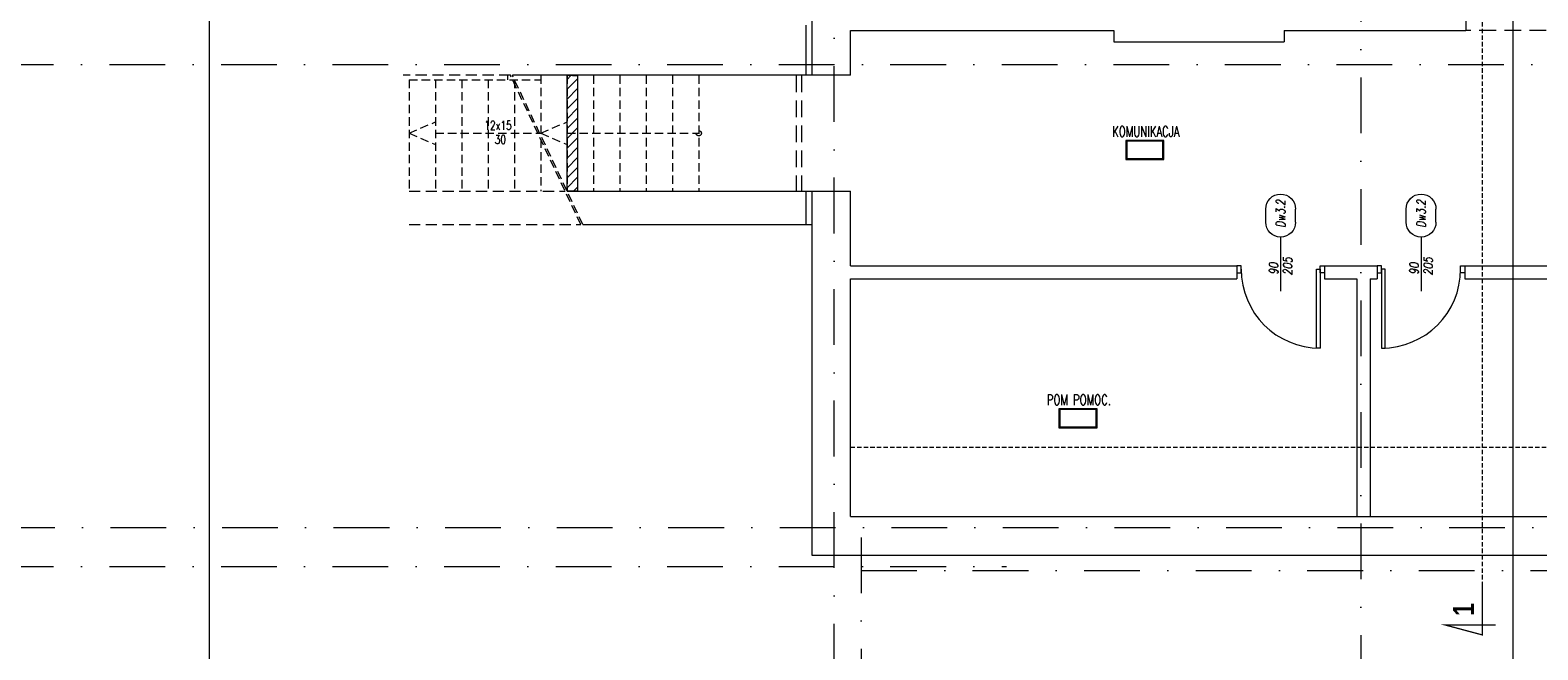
# Model space of a CAD drawing. Header units: millimetres. Extents: x -82287 to 177822, y -399756 to 0.
# Tile 130 of 228: x 51138 to 52856, y -198114 to -197407. Entities that reach past the tile are written whole.
import ezdxf
from ezdxf.enums import TextEntityAlignment as Align

# ---------------------------------------------------------------- set-up
doc = ezdxf.new("R2010")
doc.units = ezdxf.units.MM
doc.header["$MEASUREMENT"] = 0
for name, pattern in [('SUŁOSZOWA - PB 21 03$0$CARKOVANA', [7.5, 5, -2.5]), ('SUŁOSZOWA - PB 21 03$0$DASHDOT', [25.4, 12.7, -6.35, 0, -6.35]), ('SUŁOSZOWA - PB 21 03$0$HIDDEN', [9.525, 6.35, -3.175]), ('SUŁOSZOWA - PB 21 03$0$HIDDEN2', [4.7625, 3.175, -1.5875])]:
    doc.linetypes.add(name, pattern=pattern)
doc.layers.add('FL_XREF', color=252, linetype='Continuous')
for name, color, linetype, lineweight in [('SUŁOSZOWA - PB 21 03$0$!! 0_ Istn-sciany', 251, 'Continuous', 0), ('SUŁOSZOWA - PB 21 03$0$!! 0_ Istn-widok', 251, 'Continuous', 0), ('SUŁOSZOWA - PB 21 03$0$!! 0_ Opis', 251, 'Continuous', 0), ('SUŁOSZOWA - PB 21 03$0$!! 0_Istn-drzwi', 251, 'Continuous', 0), ('SUŁOSZOWA - PB 21 03$0$!! 0_Opis_pom', 251, 'Continuous', 0), ('SUŁOSZOWA - PB 21 03$0$!! 0_Osie', 251, 'SUŁOSZOWA - PB 21 03$0$DASHDOT', 0), ('SUŁOSZOWA - PB 21 03$0$!! 1_hatch projektowane ściany', 251, 'Continuous', 0), ('SUŁOSZOWA - PB 21 03$0$!! 1_OPIS POM NOWE', 251, 'Continuous', 0), ('SUŁOSZOWA - PB 21 03$0$!! 1_PROJ Sciany', 251, 'Continuous', 0), ('SUŁOSZOWA - PB 21 03$0$!! 1_Wyburzenia', 251, 'SUŁOSZOWA - PB 21 03$0$CARKOVANA', 0), ('SUŁOSZOWA - PB 21 03$0$!! 2_drzwi opis', 251, 'Continuous', 0), ('SUŁOSZOWA - PB 21 03$0$0-osie-liniA', 251, 'SUŁOSZOWA - PB 21 03$0$DASHDOT', 0)]:
    doc.layers.add(name, color=color, linetype=linetype, lineweight=lineweight)
doc.layers.add('SUŁOSZOWA - PB 21 03$0$!! 0_ramki', color=251, linetype='Continuous', lineweight=0, plot=False)
doc.styles.add('SUŁOSZOWA - PB 21 03$0$50', font='ROMANS.shx', dxfattribs={"width": 0.8, "oblique": 10, "height": 10})
doc.styles.add('SUŁOSZOWA - PB 21 03$0$ARCHETYP', font='romans.shx', dxfattribs={"height": 15})
doc.styles.add('SUŁOSZOWA - PB 21 03$0$ARIAL', font='tahoma.ttf')
doc.styles.add('SUŁOSZOWA - PB 21 03$0$SIMPLEX', font='simplex.shx', dxfattribs={"width": 0.77})
doc.styles.add('SUŁOSZOWA - PB 21 03$0$STYLE7', font='ARIALNB.TTF')
doc.styles.add('SUŁOSZOWA - PB 21 03$0$TXT', font='simplex.shx')

# ---------------------------------------------------------------- blocks, each defined once
blk = doc.blocks.new('SUŁOSZOWA - PB 21 03$0$BLOK OSI')
at = {"layer": 'SUŁOSZOWA - PB 21 03$0$0-osie-liniA', "ltscale": 5}
for points in [[(51992.2, -199661.2), (51992.2, -193642.4)], [(52592.2, -193637), (52592.2, -199860.8)], [(48624.3, -197562.1), (53810.6, -197562.1)], [(48625.5, -198090.1), (53810.6, -198090.1)], [(52022.7, -198101.3), (52022.7, -199860.8)], [(48624.3, -198134.6), (52188.5, -198134.6)], [(52022.7, -198139.1), (55017, -198139.1)]]:
    blk.add_lwpolyline(points, dxfattribs=at)
blk = doc.blocks.new('SUŁOSZOWA - PB 21 03$0$1_ok-opis')
blk.add_line((0, 111.6), (0, 50))
for points in [[(-17, 128.6), (-17, 143.6)], [(17, 128.6), (17, 143.6)]]:
    blk.add_lwpolyline(points)
for centre, start, end in [((0, 143.6), 0, 180), ((0, 128.6), 180, 0)]:
    blk.add_arc(centre, 17, start, end)
at = {"style": 'SUŁOSZOWA - PB 21 03$0$ARCHETYP'}
for tag, height, rotation, p in [('NR', 12, 90, (0, 136.9)), ('NR', 12, 270, (0, 136.9)), ('SZEROKOŚĆ', 10, 90, (-8, 78.3)), ('SZEROKOŚĆ', 10, 270, (8, 78.3)), ('WYSOKOŚĆ', 10, 270, (-8, 78.3)), ('WYSOKOŚĆ', 10, 90, (8, 78.3))]:
    blk.add_attdef(tag, text='', height=height, rotation=rotation, dxfattribs=at).set_placement(p, align=Align.MIDDLE)
blk = doc.blocks.new('SUŁOSZOWA - PB 21 03')
at = {"layer": 'SUŁOSZOWA - PB 21 03$0$!! 1_hatch projektowane ściany'}
h = blk.add_hatch(dxfattribs=at)
h.set_pattern_fill('ANSI31', color=256, scale=2.5)
h.set_pattern_definition([(45, (0, 0), (-5.61266008, 5.61266008), [])])
h.paths.add_polyline_path([(51687.71142, -197643.5883), (51687.71142, -197511.5883), (51699.70177, -197512.06959), (51699.70177, -197643.5883)])
at = {"layer": 'SUŁOSZOWA - PB 21 03$0$!! 0_ Istn-sciany'}
for points in [[(51966.71142, -197106.0883), (51966.71142, -197511.5883)], [(52711.71142, -197414.5883), (52711.71142, -197460.5883)], [(51960.21142, -197511.5883), (51960.21142, -197454.5883)], [(52010.71142, -197460.5883), (52310.71142, -197460.5883)], [(52010.71142, -197511.5883), (52010.71142, -197460.5883)], [(52310.71142, -197460.5883), (52310.71142, -197473.5883)], [(52504.71142, -197460.5883), (52711.71142, -197460.5883)], [(52504.71142, -197460.5883), (52504.71142, -197473.5883)], [(52310.71142, -197473.5883), (52504.71142, -197473.5883)], [(52010.71142, -197511.5883), (51625.34922, -197511.5883)], [(51687.71142, -197643.5883), (52010.71142, -197643.5883)], [(51960.21142, -197681.5883), (51960.21142, -197643.5883)], [(51966.71142, -197643.5883), (51966.71142, -198058.5883), (53217.71142, -198058.5883), (53217.71142, -197691.5883)], [(52010.71142, -197728.5883), (52010.71142, -197643.5883)], [(51705.66418, -197681.5883), (51966.71142, -197681.5883)], [(52010.71142, -197728.5883), (52450.71142, -197728.5883)], [(52450.71142, -197728.5883), (52450.71142, -197743.5883)], [(52550.71142, -197728.5883), (52610.71142, -197728.5883)], [(52550.71142, -197728.5883), (52550.71142, -197743.5883)], [(52610.71142, -197728.5883), (52610.71142, -197743.5883)], [(52710.71142, -197728.5883), (53179.71142, -197728.5883)], [(52710.71142, -197728.5883), (52710.71142, -197743.5883)], [(52010.71142, -197743.5883), (52450.71142, -197743.5883)], [(52010.71142, -198014.5883), (52010.71142, -197743.5883)], [(52550.71142, -197743.5883), (52587.71142, -197743.5883)], [(52587.71142, -197743.5883), (52587.71142, -198014.5883)], [(52602.71142, -197743.5883), (52610.71142, -197743.5883)], [(52602.71142, -197743.5883), (52602.71142, -198014.5883)], [(52710.71142, -197743.5883), (53179.71142, -197743.5883)], [(52010.71142, -198014.5883), (52587.71142, -198014.5883)], [(52602.71142, -198014.5883), (53179.71142, -198014.5883)]]:
    blk.add_lwpolyline(points, dxfattribs=at)
at = {"layer": 'SUŁOSZOWA - PB 21 03$0$!! 0_ Istn-sciany', "linetype": 'SUŁOSZOWA - PB 21 03$0$HIDDEN', "ltscale": 2}
for points in [[(51623.13725, -197511.5883), (51500.88727, -197511.5883)], [(51507.71142, -197643.5883), (51685.49946, -197643.5883)], [(51507.71142, -197681.5883), (51703.45221, -197681.5883)]]:
    blk.add_lwpolyline(points, dxfattribs=at)
at = {"layer": 'SUŁOSZOWA - PB 21 03$0$!! 0_ Istn-widok', "linetype": 'SUŁOSZOWA - PB 21 03$0$HIDDEN', "ltscale": 3}
for points in [[(52974.71142, -197460.5883), (52711.71142, -197460.5883)], [(51948.71142, -197511.5883), (51948.71142, -197643.5883)], [(51954.71142, -197511.5883), (51954.71142, -197643.5883)]]:
    blk.add_lwpolyline(points, dxfattribs=at)
at = {"layer": 'SUŁOSZOWA - PB 21 03$0$!! 0_ Istn-widok'}
for points in [[(51619.71142, -197512.23986), (51619.71142, -197516.5883)], [(52587.71142, -198014.5883), (52602.71142, -198014.5883)]]:
    blk.add_lwpolyline(points, dxfattribs=at)
at = {"layer": 'SUŁOSZOWA - PB 21 03$0$!! 0_ Opis', "color": 2, "const_width": 1.44}
blk.add_lwpolyline([(52730.37796, -198088.57453), (52730.37796, -198149.40013), (52688.31332, -198138.12894), (52745.58436, -198138.12894)], dxfattribs=at)
blk.add_lwpolyline([(52730.37796, -198088.57453), (52730.37796, -198149.40013), (52688.31332, -198138.12894), (52745.58436, -198138.12894)], dxfattribs=at)
at = {"layer": 'SUŁOSZOWA - PB 21 03$0$!! 0_Istn-drzwi'}
for points in [[(52500.71142, -197707.5883), (52500.71142, -197757.5883)], [(52660.71142, -197707.5883), (52660.71142, -197757.5883)]]:
    blk.add_lwpolyline(points, dxfattribs=at)
for points in [[(52455.71142, -197728.5883), (52450.71142, -197728.5883), (52450.71142, -197736.5883), (52455.71142, -197736.5883)], [(52541.71142, -197822.5883), (52541.71142, -197732.5883), (52545.71142, -197732.5883), (52545.71142, -197822.5883)], [(52545.71142, -197728.5883), (52550.71142, -197728.5883), (52550.71142, -197736.5883), (52545.71142, -197736.5883)], [(52615.71142, -197728.5883), (52610.71142, -197728.5883), (52610.71142, -197736.5883), (52615.71142, -197736.5883)], [(52619.71142, -197822.5883), (52619.71142, -197732.5883), (52615.71142, -197732.5883), (52615.71142, -197822.5883)], [(52705.71142, -197728.5883), (52710.71142, -197728.5883), (52710.71142, -197736.5883), (52705.71142, -197736.5883)]]:
    blk.add_lwpolyline(points, close=True, dxfattribs=at)
for centre, start, end in [((52545.71142, -197732.5883), 180.00000004, 270.00000004), ((52615.71142, -197732.5883), 269.99999996, 359.99999996)]:
    blk.add_arc(centre, 90, start, end, dxfattribs=at)
at = {"layer": 'SUŁOSZOWA - PB 21 03$0$!! 0_Opis_pom', "ltscale": 0.7}
for points in [[(52324.20562, -197607.48561), (52367.72562, -197607.48561), (52367.72562, -197585.72561), (52324.20562, -197585.72561)], [(52325.29362, -197606.39761), (52366.63762, -197606.39761), (52366.63762, -197586.81361), (52325.29362, -197586.81361)], [(52247.96696, -197913.3162), (52291.48696, -197913.3162), (52291.48696, -197891.5562), (52247.96696, -197891.5562)], [(52249.05496, -197912.2282), (52290.39896, -197912.2282), (52290.39896, -197892.6442), (52249.05496, -197892.6442)]]:
    blk.add_lwpolyline(points, close=True, dxfattribs=at)
at = {"layer": 'SUŁOSZOWA - PB 21 03$0$!! 0_ramki'}
for points in [[(51280.42916, -198945.67237), (51280.42916, -194745.67237), (54250.42916, -194745.67237), (54250.42916, -198945.67237)], [(48565.42916, -197114.84055), (52765.42916, -197114.84055), (52765.42916, -200084.84055), (48565.42916, -200084.84055)]]:
    blk.add_lwpolyline(points, close=True, dxfattribs=at)
at = {"layer": 'SUŁOSZOWA - PB 21 03$0$!! 1_PROJ Sciany'}
blk.add_lwpolyline([(51687.71142, -197643.5883), (51687.71142, -197511.5883), (51699.70177, -197512.06959), (51699.70177, -197643.5883)], close=True, dxfattribs=at)
at = {"layer": 'SUŁOSZOWA - PB 21 03$0$!! 1_Wyburzenia'}
for points in [[(52730.37796, -193768.56715), (52730.37796, -198088.57453)], [(52010.71142, -197935.52521), (53180.21142, -197935.52521)]]:
    blk.add_lwpolyline(points, dxfattribs=at)
at = {"layer": 'SUŁOSZOWA - PB 21 03$0$!! 1_Wyburzenia', "linetype": 'SUŁOSZOWA - PB 21 03$0$HIDDEN2', "ltscale": 3}
for points in [[(51703.45221, -197681.5883), (51623.13725, -197511.5883)], [(51705.66418, -197681.5883), (51625.34922, -197511.5883)], [(51657.71142, -197511.5883), (51657.71142, -197580.0883)], [(51687.71142, -197511.5883), (51687.71142, -197643.5883)], [(51717.71142, -197511.5883), (51717.71142, -197643.5883)], [(51747.71142, -197511.5883), (51747.71142, -197643.5883)], [(51777.71142, -197511.5883), (51777.71142, -197643.5883)], [(51807.71142, -197511.5883), (51807.71142, -197643.5883)], [(51837.71142, -197511.5883), (51837.71142, -197643.5883)], [(51507.71142, -197516.5883), (51507.71142, -197643.5883)], [(51507.71142, -197516.5883), (51657.71142, -197516.5883)], [(51537.71142, -197516.5883), (51537.71142, -197643.5883)], [(51567.71142, -197516.5883), (51567.71142, -197643.5883)], [(51597.71142, -197516.5883), (51597.71142, -197643.5883)], [(51627.71142, -197516.5883), (51627.71142, -197643.5883)], [(51507.71142, -197577.5883), (51537.71142, -197564.70439)], [(51657.71142, -197577.5883), (51687.71142, -197564.70439)], [(51507.71142, -197577.5883), (51537.71142, -197590.47222)], [(51537.71142, -197577.5883), (51657.71142, -197577.5883)], [(51657.71142, -197577.5883), (51687.71142, -197590.47222)], [(51687.71142, -197577.5883), (51837.71142, -197577.5883)], [(51657.71142, -197584.7703), (51657.71142, -197643.5883)]]:
    blk.add_lwpolyline(points, dxfattribs=at)
blk.add_circle((51837.71142, -197577.5883), 3, dxfattribs=at)
at = {"layer": 'SUŁOSZOWA - PB 21 03$0$!! 0_Osie'}
blk.add_blockref('SUŁOSZOWA - PB 21 03$0$BLOK OSI', (0, 63), dxfattribs=at)
at = {"layer": 'SUŁOSZOWA - PB 21 03$0$!! 2_drzwi opis'}
ref = blk.add_blockref('SUŁOSZOWA - PB 21 03$0$1_ok-opis', (52500.71142, -197807.5883), dxfattribs=dict(at, xscale=-1, rotation=359.9999963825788))
ref.add_attrib('WYSOKOŚĆ', '90 ', dxfattribs={"layer": '0', "height": 10, "rotation": 89.99999638, "style": 'SUŁOSZOWA - PB 21 03$0$50', "oblique": 10, "width": 0.8}).set_placement((52492.71143, -197729.29745), align=Align.MIDDLE)
ref.add_attrib('SZEROKOŚĆ', '205', dxfattribs={"layer": '0', "height": 10, "rotation": 89.99999638, "style": 'SUŁOSZOWA - PB 21 03$0$50', "oblique": 10, "width": 0.8}).set_placement((52508.71143, -197729.29745), align=Align.MIDDLE)
ref.add_attrib('NR', 'Dw3.2', dxfattribs={"layer": '0', "height": 10, "rotation": 89.99999638, "style": 'SUŁOSZOWA - PB 21 03$0$50', "oblique": 10, "width": 0.8}).set_placement((52500.71143, -197669.38116), align=Align.MIDDLE)
ref = blk.add_blockref('SUŁOSZOWA - PB 21 03$0$1_ok-opis', (52660.71142, -197807.5883), dxfattribs=dict(at, xscale=-1, rotation=359.9999963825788))
ref.add_attrib('WYSOKOŚĆ', '90 ', dxfattribs={"layer": '0', "height": 10, "rotation": 89.99999638, "style": 'SUŁOSZOWA - PB 21 03$0$50', "oblique": 10, "width": 0.8}).set_placement((52652.71143, -197729.29745), align=Align.MIDDLE)
ref.add_attrib('SZEROKOŚĆ', '205', dxfattribs={"layer": '0', "height": 10, "rotation": 89.99999638, "style": 'SUŁOSZOWA - PB 21 03$0$50', "oblique": 10, "width": 0.8}).set_placement((52668.71143, -197729.29745), align=Align.MIDDLE)
ref.add_attrib('NR', 'Dw3.2', dxfattribs={"layer": '0', "height": 10, "rotation": 89.99999638, "style": 'SUŁOSZOWA - PB 21 03$0$50', "oblique": 10, "width": 0.8}).set_placement((52660.71143, -197669.38116), align=Align.MIDDLE)
at = {"layer": 'SUŁOSZOWA - PB 21 03$0$!! 0_ Opis', "color": 9, "style": 'SUŁOSZOWA - PB 21 03$0$STYLE7', "text_generation_flag": 6, "width": 0.95}
blk.add_text('1', height=24, rotation=270.00000016, dxfattribs=at).set_placement((52720.99409, -198127.55527))
at = {"layer": 'SUŁOSZOWA - PB 21 03$0$!! 0_Opis_pom', "ltscale": 0.7, "style": 'SUŁOSZOWA - PB 21 03$0$TXT', "width": 0.7}
for s, p in [('KOMUNIKACJA', (52347.08075, -197581.6793)), ('POM POMOC.', (52270.84209, -197887.50989))]:
    blk.add_text(s, height=12, dxfattribs=at).set_placement(p, align=Align.CENTER)
at = {"layer": 'SUŁOSZOWA - PB 21 03$0$!! 0_Opis_pom', "ltscale": 0.7, "style": 'SUŁOSZOWA - PB 21 03$0$ARIAL'}
for tag, p in [('B0,19', (52679.2094, -194257.55204)), ('B2,14', (73874.0461, -194402.0887)), ('B1,21', (60405.50261, -194427.18207)), ('B2,12', (73342.49259, -194413.89249)), ('B2,11', (73069.01144, -194438.89383)), ('B2,16', (75195.07765, -194441.83446)), ('B0,15', (51514.15008, -194461.8073)), ('A1,1', (58808.06672, -194460.94161)), ('A1,16', (59129.54925, -194448.08429)), ('B1/17', (59524.53699, -194450.37428)), ('B1,19', (59914.81903, -194448.15658)), ('1,22', (60947.33929, -194456.1144)), ('1,23', (61575.22173, -194450.37428)), ('B0,18', (52071.43815, -194478.40179)), ('B1,18', (59715.51745, -194473.87108)), ('B2,17', (75506.7465, -194471.3759)), ('B2,19.1', (76701.67035, -194466.03695)), ('B3,7', (87459.81312, -194465.07097)), ('B3,3', (88235.73906, -194465.79732)), ('B3,8', (90006.66539, -194478.47972)), ('B1,20', (60198.53687, -194490.17374)), ('B2,10', (72728.63362, -194489.37283)), ('B2,15', (74566.38885, -194487.81114)), ('B3,6', (86826.65132, -194483.15512)), ('A0,6', (49094.40602, -194505.72387)), ('A1,6', (58565.96262, -194514.50753)), ('B1,1', (61908.24378, -194515.48656)), ('A2,5', (72452.45009, -194505.90583)), ('B2,13', (73649.91716, -194500.01242)), ('A0,4', (49692.81919, -194517.93289)), ('A0,3', (49906.53818, -194524.03766)), ('B0,20', (53125.45224, -194527.8835)), ('B0,22', (54187.56644, -194519.04308)), ('A0,5', (49399.71914, -194533.19455)), ('B0,21', (53847.26622, -194535.08002)), ('B1,3', (62229.35503, -194604.49851)), ('B2,18', (75922.43604, -194612.23635)), ('B2,19', (77152.69039, -194617.53776)), ('A3,4', (85509.27934, -194642.47136)), ('B0,24B', (54824.42896, -194684.26784)), ('B0,16', (51457.40872, -194704.43091)), ('B1,4', (63476.45184, -194691.11207)), ('B0,13', (50367.63944, -194706.5583)), ('B0,17', (51897.58569, -194706.77195)), ('A2,4', (71695.75649, -194707.44268)), ('A1,5', (58149.22649, -194724.80163)), ('A2.1', (72371.45884, -194731.56251)), ('B0,23', (54542.05776, -194742.93939)), ('A1,2', (58744.42262, -194746.622)), ('B1,2D', (60756.29674, -194750.92727)), ('B0,14', (50962.60809, -194789.06568)), ('A1,15', (59129.54925, -194780.73348)), ('A3.1', (86079.08704, -194786.62422)), ('B1,4', (63483.03852, -194791.04365)), ('A0,2', (49295.91259, -194810.95246)), ('B1,2B', (62374.83512, -194841.86715)), ('B2.7', (74548.27897, -194836.12781)), ('B3,2', (89035.72921, -194837.99287)), ('B0,7', (52851.95551, -194845.56115)), ('B1,2A', (61803.35407, -194869.27513)), ('B0,8', (51561.38742, -194890.27848)), ('A1,3', (58810.05243, -195008.83917)), ('A3.2', (86016.50296, -195004.88875)), ('A0,1', (49914.27925, -195025.82804)), ('A0,10', (49695.87246, -195042.9259)), ('B0,17', (51225.06492, -195049.74007)), ('A0,7', (49042.50308, -195082.6056)), ('B0,6', (52110.41055, -195069.39267)), ('B1,8', (61403.63433, -195071.25189)), ('A2.2', (72371.45884, -195070.78713)), ('B2.2', (74976.1855, -195068.47988)), ('B3,11', (88623.94853, -195099.23575)), ('B3,4', (87612.56208, -195132.78192)), ('B3,5', (86839.47632, -195174.05241)), ('B0,12', (50313.60595, -195207.52936)), ('B0,11', (50726.178, -195219.06638)), ('B1,6', (63686.26823, -195231.3997)), ('B3,10', (89778.42161, -195220.68871)), ('B0,24A', (54359.17011, -195245.97867)), ('A1,4', (58093.66276, -195250.96213)), ('B0,10', (51476.34179, -195259.44699)), ('B3,9', (90479.74099, -195260.18621)), ('A0,11', (49643.96951, -195271.84772)), ('B1,14', (59332.54805, -195280.73534)), ('A0,8', (49042.50308, -195293.21363)), ('B0,9', (51798.4912, -195291.17482)), ('B2,21', (75970.16114, -195290.81005)), ('B0,3', (52068.59538, -195319.60465)), ('B1,13', (60186.62513, -195314.46953)), ('B1,10', (60892.94126, -195319.45825)), ('B1,5', (63419.22943, -195317.21026)), ('A2.3', (71832.37045, -195318.78232)), ('B2,9', (73175.51251, -195317.21162)), ('B2,4', (74493.5947, -195318.7733)), ('B2,3', (74674.2815, -195319.28036)), ('A3,3', (85569.83931, -195318.78232)), ('B2,8', (73894.209, -195338.18956)), ('B3,1', (88723.65615, -195329.98594)), ('B1,9', (61058.12383, -195344.48743)), ('B2.1', (75304.74121, -195348.36327)), ('B2,20', (77211.021, -195343.82367)), ('B0,2', (52227.2348, -195357.98297)), ('B1,2C', (61827.40698, -195369.02625)), ('B1,7', (62134.52151, -195372.05069)), ('B0,1', (53061.17304, -195403.85659)), ('A0,9', (49001.50444, -195413.15723)), ('A0,12', (49689.76592, -195485.50737)), ('B0,4', (52224.78303, -195500.96352)), ('B2,5', (74686.48999, -195507.24036)), ('B1,11', (61050.00078, -195512.89565)), ('B1,12', (60864.00751, -195544.00738)), ('B0,5', (52066.14362, -195556.83806)), ('B2,6', (74499.29165, -195549.55175)), ('C2,2', (74812.78942, -195865.8959)), ('C1,3', (61091.58871, -195973.27844)), ('C0,2A', (52278.30875, -196050.48297)), ('C0,1', (52808.36775, -196132.34208)), ('C1,2', (61690.27405, -196439.72387)), ('C1,1', (62060.59754, -196465.28533)), ('C3,1', (88979.71614, -196545.67785)), ('C0,2B', (53028.88223, -196668.8019)), ('C1,4', (61008.68123, -196686.32122)), ('C2,1', (75334.65984, -196786.2197)), ('C2,3', (74834.65119, -196933.26657)), ('C1,5', (61062.7252, -196991.42453)), ('C1,10', (62127.38542, -196998.81344)), ('C1,9', (62147.33751, -197289.53424)), ('C1,6', (61131.41824, -197329.69535)), ('C0,3', (52181.98562, -197341.92176)), ('D1,1', (73931.12245, -197584.03121)), ('C0,4', (52345.96562, -197596.60561)), ('D0,18', (60296.49264, -197617.95269)), ('C2,4', (75243.70451, -197663.89)), ('D0,7', (59141.53804, -197722.84718)), ('D0,17', (60701.16801, -197741.44864)), ('C1,7', (61222.2575, -197737.18052)), ('D1,4', (73157.19908, -197744.29721)), ('D0,3', (59562.25866, -197751.14316)), ('D1,6', (72757.78643, -197751.22612)), ('D0,6', (58741.71849, -197802.61699)), ('D0,10', (58357.73602, -197820.93991)), ('D,09', (59195.67196, -197881.51243)), ('C0,5', (52269.72696, -197902.4362)), ('C0,6', (52872.93793, -197917.07354)), ('D0,2', (59943.06082, -197917.06725)), ('D1,3', (73475.28953, -197924.29875)), ('D0,16', (60721.3534, -197935.2949)), ('D0,8', (59058.9008, -197963.64925)), ('D0,5', (59448.52586, -197969.8061)), ('D1,5', (73291.61607, -197999.29956)), ('C2,5', (74555.08284, -197988.7886)), ('D0,4', (59655.02693, -198042.2589)), ('D0,15', (60692.12223, -198127.4643)), ('D0,1', (59931.33074, -198173.12806)), ('D1,2', (73578.07819, -198172.30068)), ('D0,11', (58161.27105, -198211.45823)), ('D0,12', (58250.99458, -198537.17631)), ('D0,13', (58250.99458, -198764.99605)), ('D1,7', (71854.87376, -198786.88467)), ('D0,14', (59130.08589, -198795.3373)), ('D1,8', (71715.35366, -199212.44512))]:
    blk.add_attdef(tag, text='', height=11.968, dxfattribs=at).set_placement(p, align=Align.MIDDLE_CENTER)
at = {"layer": 'SUŁOSZOWA - PB 21 03$0$!! 1_OPIS POM NOWE', "style": 'SUŁOSZOWA - PB 21 03$0$ARIAL'}
for tag, p in [('C1.7A', (61271.6179, -197538.30303)), ('C2.5B', (74970.66097, -197546.70728)), ('C2,5C', (74903.71123, -197659.13664)), ('C2.4', (75374.07862, -197726.11453)), ('D1,2B', (74322.25834, -197791.43247)), ('C1.7C', (61260.26049, -197811.38428)), ('C1.8B', (61588.27341, -197817.62151)), ('C1.8A', (61884.42005, -197818.94854)), ('C1.7B', (61322.12354, -197933.89849)), ('C2,5A', (74943.41937, -197993.49482)), ('E1.2', (62164.78326, -198139.98688)), ('E1.5E', (62692.10372, -198153.27854)), ('D1,2C', (73419.9359, -198156.57844)), ('D1,2A', (74280.17915, -198172.30068)), ('E2.9', (75361.45041, -198161.88904)), ('E2.7', (76022.45692, -198162.26272)), ('E3.1', (88990.58975, -198158.87886)), ('E1.5D', (62993.60773, -198185.416)), ('E1.1', (61330.46191, -198191.9806)), ('E1.5C', (63016.9343, -198246.3437)), ('E1.5B', (63264.15117, -198307.8661)), ('E3.2', (88781.41347, -198385.24275)), ('E1.6', (61022.6264, -198421.00827)), ('E2.2', (74782.75417, -198427.85813)), ('E2.8', (75757.29014, -198437.09188)), ('E2.6', (76531.8031, -198444.40756)), ('E1.5A', (63049.47589, -198456.39852)), ('E3.4', (89392.22607, -198450.03942)), ('E1.5G', (62892.39981, -198586.12622)), ('E1.5F', (62736.15118, -198589.14592)), ('E1,4', (61888.25021, -198652.6996)), ('E2.1', (75803.99631, -198697.05773)), ('E1.5L', (63297.7633, -198733.65678)), ('E1.3', (61058.5992, -198806.28147)), ('E1.5H', (62893.53005, -198830.01758)), ('E2,3', (74778.52304, -198843.9541)), ('E3.3', (89150.95684, -198867.32581)), ('E1.5K', (63266.15427, -198904.67789)), ('E1.5I', (62723.74907, -199005.87002)), ('E2.4', (75135.87669, -199083.20857)), ('E2.5', (76615.04061, -199164.91143)), ('E1.5J', (63204.25187, -199215.697))]:
    blk.add_attdef(tag, text='', height=11.968, dxfattribs=at).set_placement(p, align=Align.MIDDLE_CENTER)
at = {"layer": 'SUŁOSZOWA - PB 21 03$0$!! 1_Wyburzenia', "linetype": 'SUŁOSZOWA - PB 21 03$0$HIDDEN2', "ltscale": 3, "style": 'SUŁOSZOWA - PB 21 03$0$SIMPLEX', "width": 0.75}
for s, p in [('12x15', (51593.43751, -197573.55401)), ('30', (51605.28834, -197589.70508))]:
    blk.add_text(s, height=10, dxfattribs=at).set_placement(p)

msp = doc.modelspace()

# ---------------------------------------------------------------- block references
at = {"layer": 'FL_XREF'}
msp.add_blockref('SUŁOSZOWA - PB 21 03', (62.3, 52.9), dxfattribs=at)

doc.saveas('drawing.dxf')
